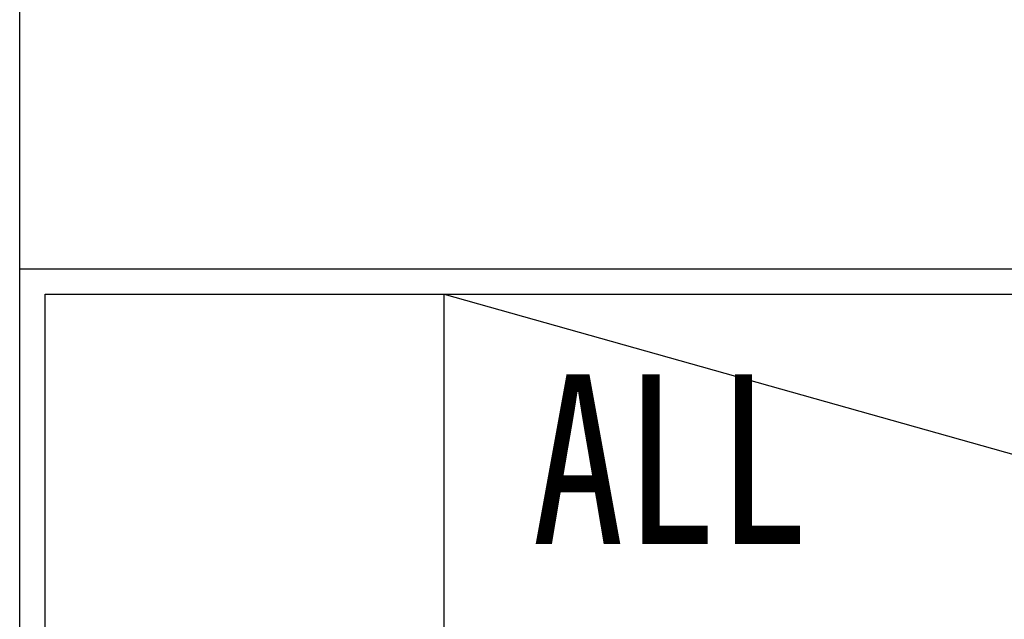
# Model space of a CAD drawing. Header units: millimetres. Extents: x 621 to 788, y 51 to 168.
# Tile 3 of 34: x 734.3 to 740.8, y 62.44 to 66.4. Entities that reach past the tile are written whole.
import ezdxf

# ---------------------------------------------------------------- set-up
doc = ezdxf.new("R2010")
doc.units = ezdxf.units.MM
doc.header["$LTSCALE"] = 30.734
doc.layers.add('04 \\M+2A4E5\\M+2A672', color=1, linetype='CONTINUOUS')
doc.layers.add('07 图框', color=15, linetype='CONTINUOUS')
doc.styles.add('ST1', font='txt', dxfattribs={"width": 0.8})

msp = doc.modelspace()

# ---------------------------------------------------------------- linework, layer by layer
at = {"layer": '07 图框'}
for p, q in [((734.3037, 53.5582), (734.3037, 70.3582)), ((734.3037, 64.7582), (784.7037, 64.7582)), ((734.4717, 64.5902), (746.4557, 64.5902)), ((734.4717, 53.7262), (734.4717, 64.5902)), ((737.1037, 53.7262), (737.1037, 64.5902)), ((737.1037, 64.5902), (746.4557, 61.9582))]:
    msp.add_line(p, q, dxfattribs=at)

# ---------------------------------------------------------------- texts
at = {"layer": '04 \\M+2A4E5\\M+2A672', "char_height": 1.12, "style": 'ST1'}
for s, insert, width, attachment_point in [('{\\W1.63309; }上海移远通信技术股份有限公司  ', (758.9437, 64.7582), 19.653194, 9), ('ALL   %%P0.15', (737.6821, 64.0618), 8.941587, 1)]:
    msp.add_mtext(s, dxfattribs=dict(at, insert=insert, width=width, attachment_point=attachment_point))

doc.saveas('drawing.dxf')
